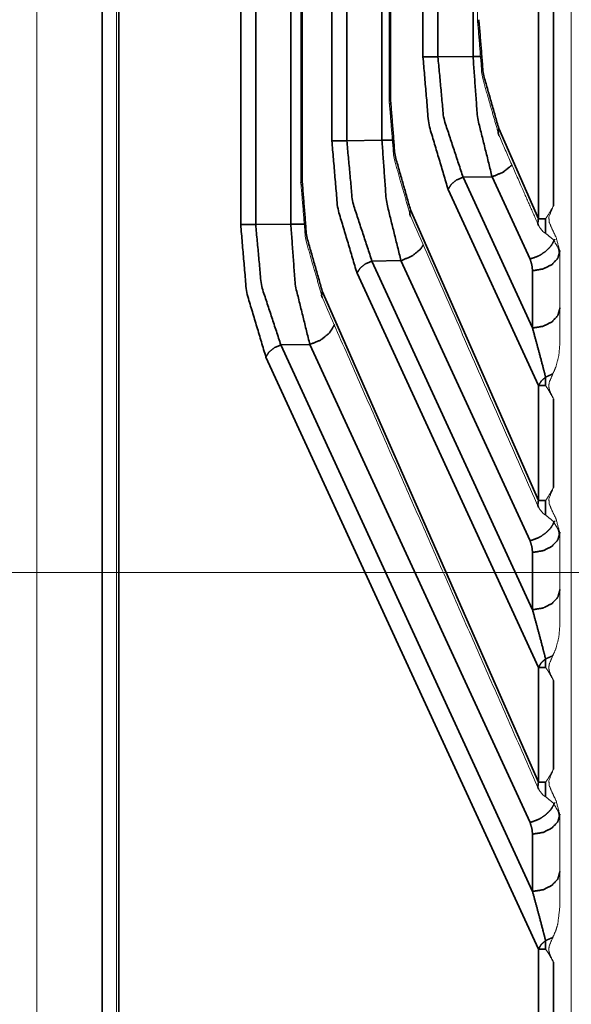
# Model space of a CAD drawing. Header units: millimetres. Extents: x 4 to 836, y 5 to 589.
# Tile 64 of 145: x 504 to 514, y 265 to 282. Entities that reach past the tile are written whole.
import ezdxf

# ---------------------------------------------------------------- set-up
doc = ezdxf.new("R2010")
doc.units = ezdxf.units.MM
doc.layers.add('1', color=7, linetype='Continuous', true_color=0xffffff)
doc.styles.add('ideas_simplex', font='simplex.shx')
doc.dimstyles.get("Standard").update_dxf_attribs({"dimtxt": 0.18, "dimasz": 0.18, "dimexe": 0.18, "dimexo": 0.0625, "dimgap": 0.09, "dimtad": 0, "dimtih": 1, "dimtoh": 1, "dimdec": 4, "dimzin": 0, "dimdsep": 46, "dimtxsty": 'Standard', "dimcen": 0.09, "dimadec": 0, "dimazin": 0, "dimtfac": 1, "dimtdec": 4, "dimtofl": 0, "dimtmove": 0, "dimatfit": 3, "dimfxl": 1, "dimtolj": 1, "dimtzin": 0, "dimarcsym": 0})

# ---------------------------------------------------------------- blocks, each defined once
blk = doc.blocks.new('_U3')
at = {"layer": '1', "color": 152, "lineweight": 13}
for p, q in [((518.108263, 321.5), (433.455482, 321.5)), ((518.108263, 272.5), (433.455482, 272.5))]:
    blk.add_line(p, q, dxfattribs=at)
at = {"layer": '1', "color": 27, "lineweight": 13}
blk.add_line((435.455482, 321.5), (435.455482, 272.5), dxfattribs=at)
at = {"layer": '1', "color": 87, "lineweight": 25}
for p, q in [((433.955482, 304.1025), (428.330482, 304.1025)), ((428.330482, 304.1025), (428.330482, 302.6025)), ((433.955482, 302.6025), (433.955482, 304.1025)), ((428.330482, 291.3975), (428.330482, 289.8975)), ((433.955482, 289.8975), (433.955482, 291.3975)), ((428.330482, 289.8975), (433.955482, 289.8975))]:
    blk.add_line(p, q, dxfattribs=at)
at = {"layer": '1', "color": 27, "lineweight": 18}
for points in [[(435.455482, 321.5), (435.984463, 318.500002), (434.926501, 318.499998)], [(435.455482, 272.5), (434.926501, 275.499998), (435.984463, 275.500002)]]:
    blk.add_solid(points, dxfattribs=at)
at = {"layer": '1', "color": 87, "linetype": 'Continuous', "lineweight": 25, "char_height": 3, "attachment_point": 7, "rotation": 90, "line_spacing_factor": 1.204819, "style": 'ideas_simplex'}
for s, insert in [('\\W1.2097;1.93', (433.801982, 291.345)), ('\\W1.0938;49', (426.489482, 294.315))]:
    blk.add_mtext(s, dxfattribs=dict(at, insert=insert))

msp = doc.modelspace()

# ---------------------------------------------------------------- linework, layer by layer
at = {"layer": '1', "color": 143, "linetype": 'Continuous', "lineweight": 18}
for p, q in [((505.808, 254.94), (505.808, 339.06)), ((513.608, 276.531), (513.608, 278.088)), ((513.608, 271.581), (513.608, 273.139)), ((513.608, 266.632), (513.608, 268.189))]:
    msp.add_line(p, q, dxfattribs=at)
at = {"layer": '1', "color": 143, "linetype": 'Continuous', "lineweight": 35}
for p, q in [((505.852, 339.06), (505.852, 254.94)), ((505.558, 255.466), (505.558, 338.534)), ((507.995, 278.611), (507.995, 315.389)), ((508.258, 315.389), (508.258, 278.611)), ((508.876, 278.62), (508.876, 315.38)), ((509.077, 314.643), (509.077, 279.357)), ((509.598, 280.084), (509.598, 313.916)), ((509.861, 313.916), (509.861, 280.084)), ((510.478, 280.093), (510.478, 313.907)), ((510.63, 313.216), (510.63, 280.784)), ((511.2, 281.557), (511.2, 312.443)), ((511.463, 312.443), (511.463, 281.557)), ((512.08, 281.566), (512.08, 312.434)), ((511.463, 281.557), (512.08, 281.566)), ((512.533, 280.299), (513.232, 278.713)), ((509.861, 280.084), (510.478, 280.093)), ((512.415, 279.451), (511.905, 279.443)), ((511.905, 279.443), (513.126, 276.795)), ((513.082, 278.005), (512.415, 279.451)), ((513.232, 275.782), (511.642, 279.231)), ((510.98, 278.871), (513.232, 273.763)), ((508.258, 278.611), (508.876, 278.62)), ((510.813, 277.978), (510.303, 277.97)), ((510.303, 277.97), (513.126, 271.845)), ((513.082, 273.055), (510.813, 277.978)), ((513.232, 270.832), (510.04, 277.758)), ((513.126, 276.795), (513.126, 277.801)), ((509.428, 277.444), (513.232, 268.814)), ((509.211, 276.505), (508.701, 276.497)), ((508.701, 276.497), (513.126, 266.895)), ((513.082, 268.105), (509.211, 276.505)), ((513.232, 265.882), (508.438, 276.285)), ((513.232, 273.763), (513.232, 275.782)), ((513.495, 275.553), (513.495, 273.992)), ((513.126, 271.845), (513.126, 272.852)), ((513.232, 268.814), (513.232, 270.832)), ((513.495, 270.603), (513.495, 269.043)), ((513.126, 266.895), (513.126, 267.902)), ((513.232, 257.592), (513.232, 265.882)), ((513.495, 265.653), (513.495, 257.592))]:
    msp.add_line(p, q, dxfattribs=at)
at = {"layer": '1', "color": 143, "linetype": 'Continuous', "lineweight": 18}
for points, knots in [([(513.808, 248.277), (513.808, 264.122), (513.808, 297), (513.808, 313.439), (513.808, 345.723)], [0, 0, 0.162606, 0.5, 0.668697, 1, 1]), ([(512.157, 282.212), (512.166, 282.112), (512.239, 281.214), (512.348, 280.834), (512.522, 280.228)], [0, 0, 0.046011, 0.463083, 0.669495, 1, 1]), ([(510.605, 280.784), (510.613, 280.685), (510.687, 279.786), (510.796, 279.406), (510.984, 278.752)], [0, 0, 0.044812, 0.451013, 0.652046, 1, 1]), ([(512.536, 280.179), (512.933, 279.273), (513.233, 278.593)], [0, 0, 0.570889, 1, 1]), ([(509.052, 279.357), (509.06, 279.258), (509.134, 278.359), (509.243, 277.979), (509.431, 277.325)], [0, 0, 0.044812, 0.451013, 0.652046, 1, 1]), ([(513.356, 278.713), (513.358, 278.716), (513.39, 278.764), (513.411, 278.795), (513.49, 278.932), (513.495, 278.942)], [0, 0, 0.012759, 0.233125, 0.374342, 0.959476, 1, 1]), ([(513.495, 278.942), (513.414, 278.745), (513.418, 278.658), (513.476, 278.52), (513.483, 278.507), (513.542, 278.386), (513.606, 278.14), (513.608, 278.088)], [0, 0, 0.235947, 0.331685, 0.497076, 0.513106, 0.662374, 0.94276, 1, 1]), ([(513.233, 278.593), (513.253, 278.561), (513.307, 278.492), (513.322, 278.478), (513.356, 278.458)], [0, 0, 0.204935, 0.674784, 0.786446, 1, 1]), ([(513.356, 278.458), (513.432, 278.396), (513.49, 278.349), (513.547, 278.254), (513.578, 278.201), (513.608, 278.033)], [0, 0, 0.168259, 0.299584, 0.499474, 0.625395, 1, 1]), ([(513.608, 278.088), (513.608, 278.032), (513.608, 278.033), (513.608, 278.146)], [0, 0, 0.236852, 0.618427, 1, 1]), ([(513.608, 276.531), (513.588, 276.307), (513.536, 276.109), (513.485, 275.992)], [0, 0, 0.403154, 0.770841, 1, 1]), ([(513.485, 275.992), (513.419, 275.839), (513.417, 275.834), (513.413, 275.757), (513.424, 275.707), (513.442, 275.66), (513.495, 275.553)], [0, 0, 0.354451, 0.365617, 0.530164, 0.638337, 0.746506, 1, 1]), ([(513.495, 275.553), (513.429, 275.669), (513.402, 275.713), (513.388, 275.735), (513.358, 275.779), (513.356, 275.782)], [0, 0, 0.493334, 0.682802, 0.78267, 0.987251, 1, 1]), ([(513.356, 273.763), (513.358, 273.766), (513.39, 273.814), (513.411, 273.846), (513.49, 273.983), (513.495, 273.992)], [0, 0, 0.012764, 0.233131, 0.374342, 0.959483, 1, 1]), ([(513.495, 273.992), (513.414, 273.795), (513.418, 273.708), (513.476, 273.57), (513.483, 273.558), (513.542, 273.436), (513.606, 273.191), (513.608, 273.139)], [0, 0, 0.235947, 0.331684, 0.497077, 0.513105, 0.662374, 0.942762, 1, 1]), ([(513.233, 273.643), (513.253, 273.611), (513.307, 273.543), (513.322, 273.528), (513.356, 273.508)], [0, 0, 0.204937, 0.674781, 0.786444, 1, 1]), ([(513.356, 273.508), (513.432, 273.447), (513.49, 273.399), (513.547, 273.304), (513.578, 273.251), (513.608, 273.084)], [0, 0, 0.168259, 0.299584, 0.499473, 0.625396, 1, 1]), ([(513.608, 273.139), (513.608, 273.083), (513.608, 273.084), (513.608, 273.196)], [0, 0, 0.236852, 0.618427, 1, 1]), ([(513.608, 271.581), (513.588, 271.357), (513.536, 271.159), (513.485, 271.042)], [0, 0, 0.403152, 0.77084, 1, 1]), ([(513.485, 271.042), (513.419, 270.889), (513.417, 270.884), (513.413, 270.807), (513.424, 270.757), (513.442, 270.71), (513.495, 270.603)], [0, 0, 0.354447, 0.365622, 0.530168, 0.638337, 0.74651, 1, 1]), ([(513.495, 270.603), (513.429, 270.72), (513.402, 270.763), (513.388, 270.785), (513.358, 270.83), (513.356, 270.832)], [0, 0, 0.493332, 0.682793, 0.782666, 0.98724, 1, 1]), ([(513.356, 268.814), (513.358, 268.816), (513.39, 268.864), (513.411, 268.896), (513.49, 269.033), (513.495, 269.043)], [0, 0, 0.012759, 0.233131, 0.374342, 0.959476, 1, 1]), ([(513.495, 269.043), (513.414, 268.845), (513.418, 268.759), (513.476, 268.621), (513.483, 268.608), (513.542, 268.486), (513.606, 268.241), (513.608, 268.189)], [0, 0, 0.235945, 0.331685, 0.497076, 0.513104, 0.662374, 0.94276, 1, 1]), ([(513.233, 268.694), (513.253, 268.661), (513.307, 268.593), (513.322, 268.579), (513.356, 268.559)], [0, 0, 0.204935, 0.674784, 0.786446, 1, 1]), ([(513.356, 268.559), (513.432, 268.497), (513.49, 268.449), (513.547, 268.354), (513.578, 268.302), (513.608, 268.134)], [0, 0, 0.168257, 0.299584, 0.499473, 0.625396, 1, 1]), ([(513.608, 268.189), (513.608, 268.133), (513.608, 268.134), (513.608, 268.246)], [0, 0, 0.236852, 0.618427, 1, 1]), ([(513.608, 266.632), (513.57, 266.321), (513.537, 266.212), (513.485, 266.092)], [0, 0, 0.561417, 0.766486, 1, 1]), ([(513.485, 266.092), (513.419, 265.94), (513.417, 265.935), (513.413, 265.857), (513.424, 265.808), (513.442, 265.76), (513.495, 265.653)], [0, 0, 0.354449, 0.36562, 0.530162, 0.638338, 0.746507, 1, 1]), ([(513.495, 265.653), (513.429, 265.77), (513.402, 265.813), (513.358, 265.88), (513.356, 265.882)], [0, 0, 0.493391, 0.682872, 0.987238, 1, 1])]:
    msp.add_open_spline(points, degree=1, knots=knots, dxfattribs=at)
for points in [[(504.408, 338.332), (504.408, 255.668)], [(509.052, 314.643), (509.052, 279.357)], [(510.605, 313.216), (510.605, 280.784)], [(512.157, 311.788), (512.157, 282.212)], [(510.984, 278.752), (513.233, 273.643)], [(509.431, 277.325), (513.233, 268.694)]]:
    msp.add_open_spline(points, degree=1, dxfattribs=at)
at = {"layer": '1', "color": 143, "linetype": 'Continuous', "lineweight": 35}
for points, knots in [([(513.232, 278.713), (513.232, 284.809), (513.232, 297), (513.232, 309.191), (513.232, 315.287)], [0, 0, 0.166667, 0.5, 0.833333, 1, 1]), ([(513.495, 315.058), (513.495, 303.096), (513.495, 297), (513.495, 284.809), (513.495, 278.942)], [0, 0, 0.331219, 0.5, 0.837562, 1, 1]), ([(512.182, 282.212), (512.259, 281.262), (512.533, 280.299)], [0, 0, 0.452091, 1, 1]), ([(511.463, 281.557), (511.355, 281.557), (511.263, 281.557), (511.2, 281.557)], [0, 0, 0.333331, 0.666668, 1, 1]), ([(511.642, 279.231), (511.301, 280.373), (511.2, 281.557)], [0, 0, 0.538651, 1, 1]), ([(511.463, 281.557), (511.563, 280.481), (511.905, 279.443)], [0, 0, 0.459897, 1, 1]), ([(512.415, 279.451), (512.158, 280.489), (512.08, 281.566)], [0, 0, 0.536499, 1, 1]), ([(510.63, 280.784), (510.706, 279.835), (510.98, 278.871)], [0, 0, 0.45209, 1, 1]), ([(512.533, 280.299), (512.521, 280.22), (512.536, 280.179)], [0, 0, 0.627884, 1, 1]), ([(509.861, 280.084), (509.753, 280.084), (509.661, 280.084), (509.598, 280.084)], [0, 0, 0.333331, 0.666658, 1, 1]), ([(510.04, 277.758), (509.699, 278.9), (509.598, 280.084)], [0, 0, 0.53865, 1, 1]), ([(509.861, 280.084), (509.961, 279.008), (510.303, 277.97)], [0, 0, 0.459898, 1, 1]), ([(510.685, 280.093), (510.685, 280.093), (510.658, 280.093), (510.478, 280.093)], [0, 0, 0.000006, 0.151895, 1, 1]), ([(510.813, 277.978), (510.556, 279.016), (510.478, 280.093)], [0, 0, 0.536499, 1, 1]), ([(512.76, 279.654), (512.605, 279.529), (512.415, 279.451)], [0, 0, 0.499991, 1, 1]), ([(511.905, 279.443), (511.791, 279.396), (511.698, 279.321), (511.642, 279.231)], [0, 0, 0.333333, 0.666665, 1, 1]), ([(509.052, 279.357), (509.051, 279.357), (509.051, 279.357), (509.077, 279.357)], [0, 0, 0.075369, 0.139768, 1, 1]), ([(509.077, 279.357), (509.153, 278.408), (509.428, 277.444)], [0, 0, 0.452092, 1, 1]), ([(510.98, 278.871), (510.968, 278.793), (510.984, 278.752)], [0, 0, 0.627883, 1, 1]), ([(513.232, 278.713), (513.228, 278.704), (513.22, 278.635), (513.223, 278.613), (513.233, 278.593)], [0, 0, 0.072668, 0.623881, 0.808421, 1, 1]), ([(513.232, 278.713), (513.295, 278.713), (513.31, 278.713), (513.356, 278.713)], [0, 0, 0.589085, 0.701316, 1, 1]), ([(513.356, 278.458), (513.356, 278.458), (513.356, 278.493), (513.356, 278.499), (513.356, 278.576), (513.356, 278.586), (513.356, 278.675), (513.356, 278.713)], [0, 0, 0.127607, 0.35742, 0.38739, 0.646619, 0.67489, 0.906367, 1, 1]), ([(507.995, 278.611), (508.059, 278.611), (508.151, 278.611), (508.258, 278.611)], [0, 0, 0.333334, 0.666666, 1, 1]), ([(508.438, 276.285), (508.096, 277.427), (507.995, 278.611)], [0, 0, 0.53865, 1, 1]), ([(508.258, 278.611), (508.359, 277.535), (508.701, 276.497)], [0, 0, 0.459897, 1, 1]), ([(508.876, 278.62), (509.056, 278.62), (509.136, 278.62)], [0, 0, 0.654741, 1, 1]), ([(509.211, 276.505), (508.954, 277.543), (508.876, 278.62)], [0, 0, 0.536499, 1, 1]), ([(513.52, 278.358), (513.456, 278.244), (513.426, 278.208), (513.355, 278.141), (513.272, 278.083), (513.226, 278.058), (513.082, 278.005)], [0, 0, 0.249666, 0.333186, 0.500001, 0.666816, 0.750337, 1, 1]), ([(511.203, 278.254), (511.158, 278.181), (511.003, 278.056), (510.813, 277.978)], [0, 0, 0.194785, 0.597395, 1, 1]), ([(513.126, 277.801), (513.114, 277.907), (513.082, 278.005)], [0, 0, 0.513814, 1, 1]), ([(513.608, 278.155), (513.572, 278.022), (513.468, 277.909), (513.312, 277.832), (513.126, 277.801)], [0, 0, 0.250003, 0.500002, 0.75, 1, 1]), ([(510.303, 277.97), (510.189, 277.923), (510.096, 277.849), (510.04, 277.758)], [0, 0, 0.333336, 0.666667, 1, 1]), ([(509.431, 277.325), (509.416, 277.365), (509.428, 277.444)], [0, 0, 0.372101, 1, 1]), ([(513.608, 277.148), (513.572, 277.016), (513.468, 276.902), (513.312, 276.825), (513.126, 276.795)], [0, 0, 0.249999, 0.499996, 0.749999, 1, 1]), ([(509.211, 276.505), (509.401, 276.583), (509.556, 276.708), (509.649, 276.858)], [0, 0, 0.333334, 0.666669, 1, 1]), ([(513.356, 275.932), (513.314, 276.094), (513.248, 276.345), (513.126, 276.795)], [0, 0, 0.182829, 0.471339, 1, 1]), ([(508.438, 276.285), (508.494, 276.376), (508.587, 276.45), (508.701, 276.497)], [0, 0, 0.333336, 0.666667, 1, 1]), ([(513.356, 275.932), (513.288, 275.872), (513.279, 275.862), (513.232, 275.782)], [0, 0, 0.433622, 0.500477, 1, 1]), ([(513.485, 275.992), (513.461, 275.977), (513.356, 275.932)], [0, 0, 0.213056, 1, 1]), ([(513.356, 275.782), (513.356, 275.831), (513.356, 275.874), (513.356, 275.932)], [0, 0, 0.307042, 0.590011, 1, 1]), ([(513.356, 275.782), (513.29, 275.782), (513.232, 275.782)], [0, 0, 0.448971, 1, 1]), ([(513.232, 273.763), (513.228, 273.754), (513.22, 273.685), (513.223, 273.664), (513.233, 273.643)], [0, 0, 0.072668, 0.623873, 0.808421, 1, 1]), ([(513.232, 273.763), (513.295, 273.763), (513.31, 273.763), (513.356, 273.763)], [0, 0, 0.589085, 0.701316, 1, 1]), ([(513.356, 273.508), (513.356, 273.508), (513.356, 273.543), (513.356, 273.55), (513.356, 273.626), (513.356, 273.636), (513.356, 273.725), (513.356, 273.763)], [0, 0, 0.127552, 0.357381, 0.38735, 0.6466, 0.674873, 0.906365, 1, 1]), ([(513.52, 273.408), (513.456, 273.294), (513.426, 273.258), (513.355, 273.191), (513.272, 273.133), (513.226, 273.109), (513.082, 273.055)], [0, 0, 0.249666, 0.333184, 0.499999, 0.666815, 0.750336, 1, 1]), ([(513.608, 273.205), (513.572, 273.073), (513.468, 272.959), (513.312, 272.882), (513.126, 272.852)], [0, 0, 0.250002, 0.500003, 0.749999, 1, 1]), ([(513.126, 272.852), (513.114, 272.958), (513.082, 273.055)], [0, 0, 0.513818, 1, 1]), ([(513.608, 272.198), (513.572, 272.066), (513.468, 271.953), (513.312, 271.875), (513.126, 271.845)], [0, 0, 0.249999, 0.499996, 0.749999, 1, 1]), ([(513.356, 270.982), (513.314, 271.144), (513.248, 271.396), (513.126, 271.845)], [0, 0, 0.18283, 0.471339, 1, 1]), ([(513.356, 270.982), (513.288, 270.922), (513.279, 270.912), (513.232, 270.832)], [0, 0, 0.433628, 0.500484, 1, 1]), ([(513.485, 271.042), (513.461, 271.027), (513.356, 270.982)], [0, 0, 0.213051, 1, 1]), ([(513.356, 270.832), (513.356, 270.881), (513.356, 270.924), (513.356, 270.982)], [0, 0, 0.307037, 0.590012, 1, 1]), ([(513.356, 270.832), (513.29, 270.832), (513.232, 270.832)], [0, 0, 0.448971, 1, 1]), ([(513.233, 268.694), (513.223, 268.714), (513.22, 268.735), (513.228, 268.804), (513.232, 268.814)], [0, 0, 0.191551, 0.376105, 0.927329, 1, 1]), ([(513.232, 268.814), (513.295, 268.814), (513.31, 268.814), (513.356, 268.814)], [0, 0, 0.589085, 0.701316, 1, 1]), ([(513.356, 268.559), (513.356, 268.558), (513.356, 268.593), (513.356, 268.6), (513.356, 268.677), (513.356, 268.686), (513.356, 268.776), (513.356, 268.814)], [0, 0, 0.127665, 0.357465, 0.387433, 0.646646, 0.674915, 0.906378, 1, 1]), ([(513.082, 268.105), (513.226, 268.159), (513.272, 268.183), (513.355, 268.241), (513.426, 268.308), (513.456, 268.344), (513.52, 268.458)], [0, 0, 0.249664, 0.333184, 0.499999, 0.666816, 0.750334, 1, 1]), ([(513.126, 267.902), (513.312, 267.932), (513.468, 268.01), (513.572, 268.123), (513.608, 268.255)], [0, 0, 0.25, 0.499999, 0.749998, 1, 1]), ([(513.126, 267.902), (513.114, 268.008), (513.082, 268.105)], [0, 0, 0.513818, 1, 1]), ([(513.126, 266.895), (513.312, 266.925), (513.468, 267.003), (513.572, 267.116), (513.608, 267.248)], [0, 0, 0.250001, 0.500004, 0.749999, 1, 1]), ([(513.356, 266.032), (513.314, 266.194), (513.248, 266.446), (513.126, 266.895)], [0, 0, 0.182828, 0.471338, 1, 1]), ([(513.356, 266.032), (513.461, 266.078), (513.485, 266.092)], [0, 0, 0.786945, 1, 1]), ([(513.232, 265.882), (513.279, 265.963), (513.288, 265.973), (513.356, 266.032)], [0, 0, 0.499522, 0.566378, 1, 1]), ([(513.356, 265.882), (513.356, 265.931), (513.356, 265.974), (513.356, 266.032)], [0, 0, 0.307026, 0.590001, 1, 1]), ([(513.356, 265.882), (513.29, 265.882), (513.232, 265.882)], [0, 0, 0.448971, 1, 1])]:
    msp.add_open_spline(points, degree=1, knots=knots, dxfattribs=at)
msp.add_open_spline([(512.234, 281.566), (512.08, 281.566)], degree=1, dxfattribs=at)

# ---------------------------------------------------------------- dimensions: what is measured, and where the dimension line sits
at = {"layer": '1', "color": 87, "linetype": 'Continuous', "lineweight": 25}
dim = msp.add_linear_dim(base=(435.455, 272.5), p1=(520.608, 321.5), p2=(520.608, 272.5), angle=90, text='\\C87;49\\P[\\C87;\\H3.00;\\Fsimplex.shx;1.93\\Fsimplex.shx;\\H3.00;\\C87; ]', dimstyle='Standard', override={"dimtxt": 3, "dimasz": 3, "dimexe": 2, "dimexo": 2.5, "dimgap": 1.5, "dimtad": 1, "dimtih": 0, "dimtoh": 0, "dimdec": 2, "dimlfac": 1, "dimzin": 8, "dimdsep": 44, "dimlunit": 2, "dimpost": '', "dimtxsty": 'ideas_simplex', "dimsah": 1, "dimse1": 0, "dimse2": 0, "dimsd1": 0, "dimsd2": 0, "dimclrd": 27, "dimclre": 152, "dimclrt": 87, "dimtol": 0, "dimtm": -0.1, "dimtfac": 0.5, "dimtdec": 2, "dimtofl": 1, "dimtmove": 0, "dimtzin": 8, "dimlwd": 13, "dimlwe": 13}, dxfattribs=at)
dim.commit()
dim.dimension.update_dxf_attribs({"geometry": '_U3', "text_midpoint": (435.455, 297), "dimtype": 160})

doc.saveas('drawing.dxf')
